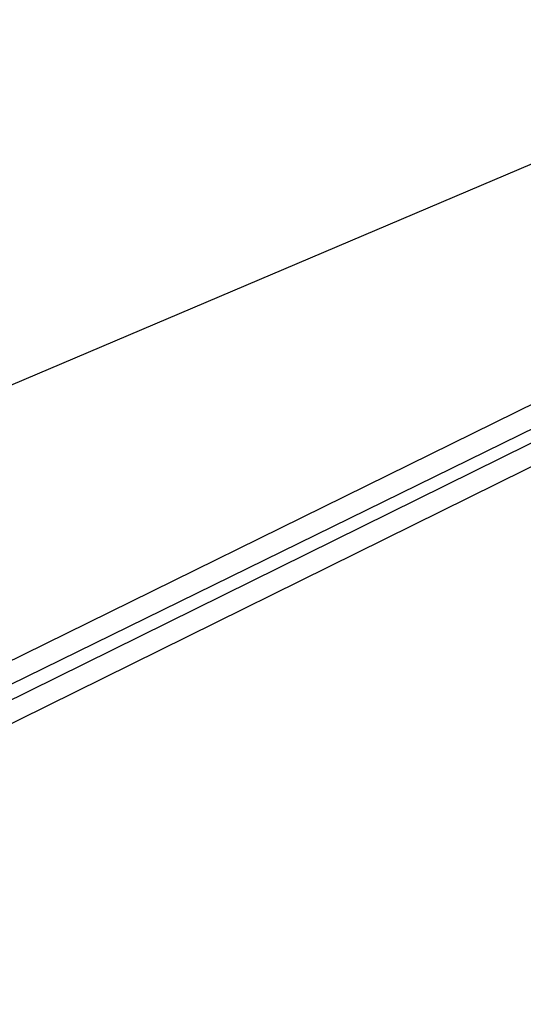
# Model space of a CAD drawing. Header units: feet. Extents: x -79 to 198, y -22 to 181.
# Tile 240 of 256: x 99.522 to 99.944, y 22.933 to 23.758. Entities that reach past the tile are written whole.
import ezdxf

# ---------------------------------------------------------------- set-up
doc = ezdxf.new("R2010")
doc.units = ezdxf.units.FT
doc.layers.add('A-LINEA', color=7, linetype='CONTINUOUS')

msp = doc.modelspace()

# ---------------------------------------------------------------- linework, layer by layer
at = {"layer": 'A-LINEA'}
msp.add_line((93.693, 20.9769), (103.4585, 25.128), dxfattribs=at)
msp.add_line((93.693, 20.9769), (103.4585, 25.128), dxfattribs=at)
for points in [[(102.9467, 24.8978), (102.9467, 24.8844), (99.4133, 23.1511), (99.4, 23.1644), (102.9467, 24.9111), (102.9467, 24.8978)], [(102.9467, 24.8978), (102.9467, 24.8844), (99.4133, 23.1511), (99.4, 23.1644), (102.9467, 24.9111), (102.9467, 24.8978)], [(102.96, 24.8711), (99.4267, 23.1244), (99.4133, 23.1378), (102.9467, 24.8844), (102.96, 24.8844), (102.96, 24.8711)], [(102.96, 24.8711), (99.4267, 23.1244), (99.4133, 23.1378), (102.9467, 24.8844), (102.96, 24.8844), (102.96, 24.8711)]]:
    msp.add_lwpolyline(points, dxfattribs=at)

doc.saveas('drawing.dxf')
